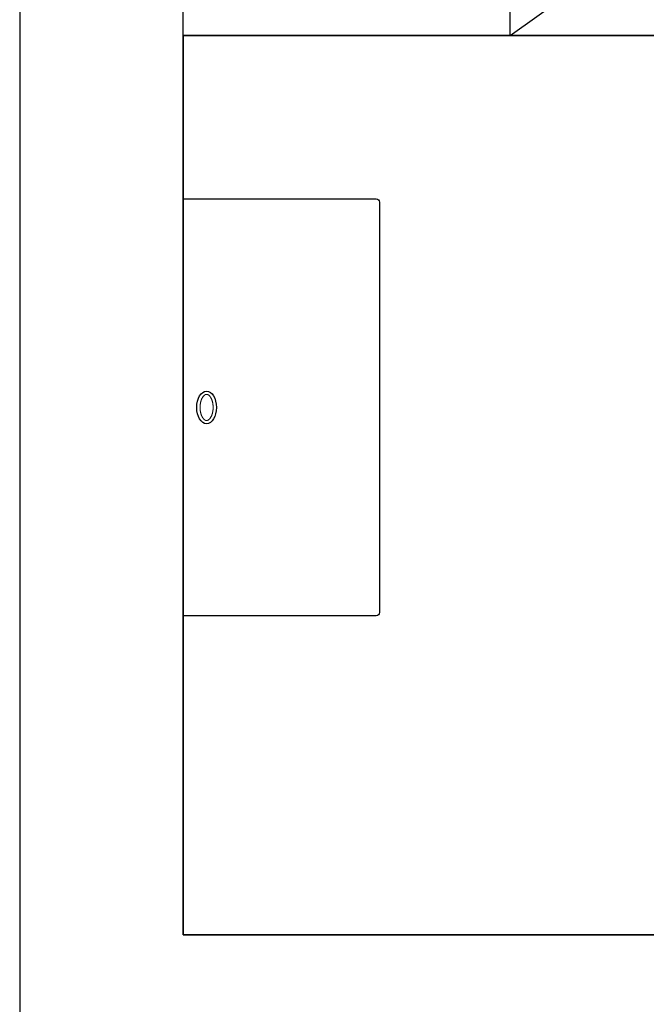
# Model space of a CAD drawing. Header units: millimetres. Extents: x 6161 to 8965, y -9035 to -5431.
# Tile 144 of 256: x 6509 to 6547, y -6563 to -6503. Entities that reach past the tile are written whole.
import ezdxf

# ---------------------------------------------------------------- set-up
doc = ezdxf.new("R2010")
doc.units = ezdxf.units.MM
doc.linetypes.add('DASHED', pattern=[19.05, 12.7, -6.35])
doc.layers.add('Wyposazenie Wew - Urzadzenia Sanitarne', color=6, linetype='Continuous')
doc.layers.add('Ściany', color=7, linetype='Continuous')

# ---------------------------------------------------------------- blocks, each defined once
blk = doc.blocks.new('Modul_MOP')
at = {"color": 9, "linetype": 'DASHED', "ltscale": 5, "true_color": 0xb8b8b8}
blk.add_lwpolyline([(-35, -55), (-35, -105), (35, -105), (35, -55), (-35, -55), (35, -105), (-35, -105), (35, -55)], dxfattribs=at)
blk = doc.blocks.new('*U98')
blk.add_lwpolyline([(0, 0), (25.5, 0), (25.5, -11.8, -0.414214), (25.3, -12), (0.2, -12, -0.414214), (0, -11.8)], format="xyb", close=True)
blk.add_ellipse((12.75, -1.43), major_axis=(-1, 0), ratio=0.6)
at = {"lineweight": 0}
blk.add_open_spline([(11.95, -1.43), (11.95, -1.434), (11.95, -1.442), (11.952, -1.455), (11.954, -1.468), (11.958, -1.481), (11.963, -1.495), (11.969, -1.509), (11.976, -1.523), (11.986, -1.539), (11.996, -1.554), (12.009, -1.57), (12.023, -1.586), (12.039, -1.602), (12.057, -1.619), (12.077, -1.635), (12.098, -1.651), (12.121, -1.667), (12.146, -1.683), (12.173, -1.698), (12.201, -1.713), (12.23, -1.727), (12.261, -1.74), (12.293, -1.753), (12.327, -1.765), (12.362, -1.776), (12.397, -1.786), (12.434, -1.795), (12.472, -1.803), (12.51, -1.81), (12.549, -1.816), (12.589, -1.821), (12.629, -1.825), (12.669, -1.828), (12.709, -1.829), (12.75, -1.83), (12.791, -1.829), (12.831, -1.828), (12.871, -1.825), (12.911, -1.821), (12.951, -1.816), (12.99, -1.81), (13.028, -1.803), (13.066, -1.795), (13.103, -1.786), (13.138, -1.776), (13.173, -1.765), (13.207, -1.753), (13.239, -1.74), (13.27, -1.727), (13.299, -1.713), (13.327, -1.698), (13.354, -1.683), (13.379, -1.667), (13.402, -1.651), (13.423, -1.635), (13.443, -1.619), (13.461, -1.602), (13.477, -1.586), (13.491, -1.57), (13.504, -1.554), (13.514, -1.539), (13.524, -1.523), (13.531, -1.509), (13.537, -1.495), (13.542, -1.481), (13.546, -1.468), (13.548, -1.455), (13.55, -1.442), (13.55, -1.43), (13.55, -1.417), (13.548, -1.405), (13.546, -1.392), (13.542, -1.379), (13.537, -1.365), (13.531, -1.351), (13.524, -1.336), (13.514, -1.321), (13.504, -1.306), (13.491, -1.29), (13.477, -1.273), (13.461, -1.257), (13.443, -1.241), (13.423, -1.224), (13.402, -1.208), (13.379, -1.192), (13.354, -1.177), (13.327, -1.162), (13.299, -1.147), (13.27, -1.133), (13.239, -1.119), (13.207, -1.107), (13.173, -1.095), (13.138, -1.084), (13.103, -1.074), (13.066, -1.065), (13.028, -1.057), (12.99, -1.05), (12.951, -1.044), (12.911, -1.039), (12.871, -1.035), (12.831, -1.032), (12.791, -1.03), (12.75, -1.03), (12.709, -1.03), (12.669, -1.032), (12.629, -1.035), (12.589, -1.039), (12.549, -1.044), (12.51, -1.05), (12.472, -1.057), (12.434, -1.065), (12.397, -1.074), (12.362, -1.084), (12.327, -1.095), (12.293, -1.107), (12.261, -1.119), (12.23, -1.133), (12.201, -1.147), (12.173, -1.162), (12.146, -1.177), (12.121, -1.192), (12.098, -1.208), (12.077, -1.224), (12.057, -1.241), (12.039, -1.257), (12.023, -1.273), (12.009, -1.29), (11.996, -1.306), (11.986, -1.321), (11.976, -1.336), (11.969, -1.351), (11.963, -1.365), (11.958, -1.379), (11.954, -1.392), (11.952, -1.405), (11.95, -1.417), (11.95, -1.426), (11.95, -1.43)], degree=3, knots=[0, 0, 0, 0, 0.012354, 0.024928, 0.037933, 0.051567, 0.066005, 0.081398, 0.097871, 0.11552, 0.13442, 0.154621, 0.176153, 0.199028, 0.223245, 0.248788, 0.275633, 0.303748, 0.333091, 0.363616, 0.395273, 0.428006, 0.461757, 0.496462, 0.532059, 0.568479, 0.605655, 0.643514, 0.681986, 0.720996, 0.76047, 0.800332, 0.840505, 0.880912, 0.921475, 0.962117, 1.002759, 1.043322, 1.083729, 1.123902, 1.163764, 1.203238, 1.242248, 1.28072, 1.318579, 1.355755, 1.392175, 1.427772, 1.462477, 1.496228, 1.528961, 1.560618, 1.591143, 1.620486, 1.648601, 1.675446, 1.700989, 1.725206, 1.748081, 1.769613, 1.789814, 1.808714, 1.826364, 1.842836, 1.858229, 1.872667, 1.886301, 1.899306, 1.91188, 1.924234, 1.936588, 1.949162, 1.962167, 1.975801, 1.990239, 2.005632, 2.022105, 2.039754, 2.058654, 2.078855, 2.100387, 2.123262, 2.147479, 2.173022, 2.199868, 2.227982, 2.257325, 2.287851, 2.319507, 2.35224, 2.385991, 2.420696, 2.456293, 2.492713, 2.529889, 2.567748, 2.60622, 2.64523, 2.684704, 2.724566, 2.764739, 2.805146, 2.84571, 2.886351, 2.926993, 2.967556, 3.007963, 3.048136, 3.087998, 3.127472, 3.166482, 3.204954, 3.242814, 3.279989, 3.316409, 3.352006, 3.386712, 3.420462, 3.453195, 3.484852, 3.515377, 3.54472, 3.572835, 3.59968, 3.625223, 3.64944, 3.672315, 3.693847, 3.714048, 3.732948, 3.750598, 3.76707, 3.782463, 3.796901, 3.810535, 3.82354, 3.836114, 3.848468, 3.848468, 3.848468, 3.848468], dxfattribs=at)

msp = doc.modelspace()

# ---------------------------------------------------------------- linework, layer by layer
at = {"layer": 'Wyposazenie Wew - Urzadzenia Sanitarne'}
for points in [[(6518.833, -6503.817), (7013.833, -6503.817), (7013.833, -6558.817), (6518.833, -6558.817)], [(6613.833, -6503.817), (6518.833, -6503.817), (6518.833, -6558.817), (6613.833, -6558.817)]]:
    msp.add_lwpolyline(points, close=True, dxfattribs=at)
at = {"layer": 'Ściany'}
msp.add_lwpolyline([(7339.031, -6593.817), (7023.833, -6593.817), (7023.833, -6448.817), (7013.833, -6448.817), (7013.833, -6558.817), (6518.833, -6558.817), (6518.833, -6448.817), (6508.833, -6448.817), (6508.833, -6678.817)], dxfattribs=at)

# ---------------------------------------------------------------- block references
at = {"layer": 'Wyposazenie Wew - Urzadzenia Sanitarne', "xscale": -1, "rotation": 180}
msp.add_blockref('Modul_MOP', (6573.833, -6558.817), dxfattribs=at)
at = {"layer": 'Wyposazenie Wew - Urzadzenia Sanitarne', "rotation": 89.99999999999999}
msp.add_blockref('*U98', (6518.833, -6539.317), dxfattribs=at)

doc.saveas('drawing.dxf')
